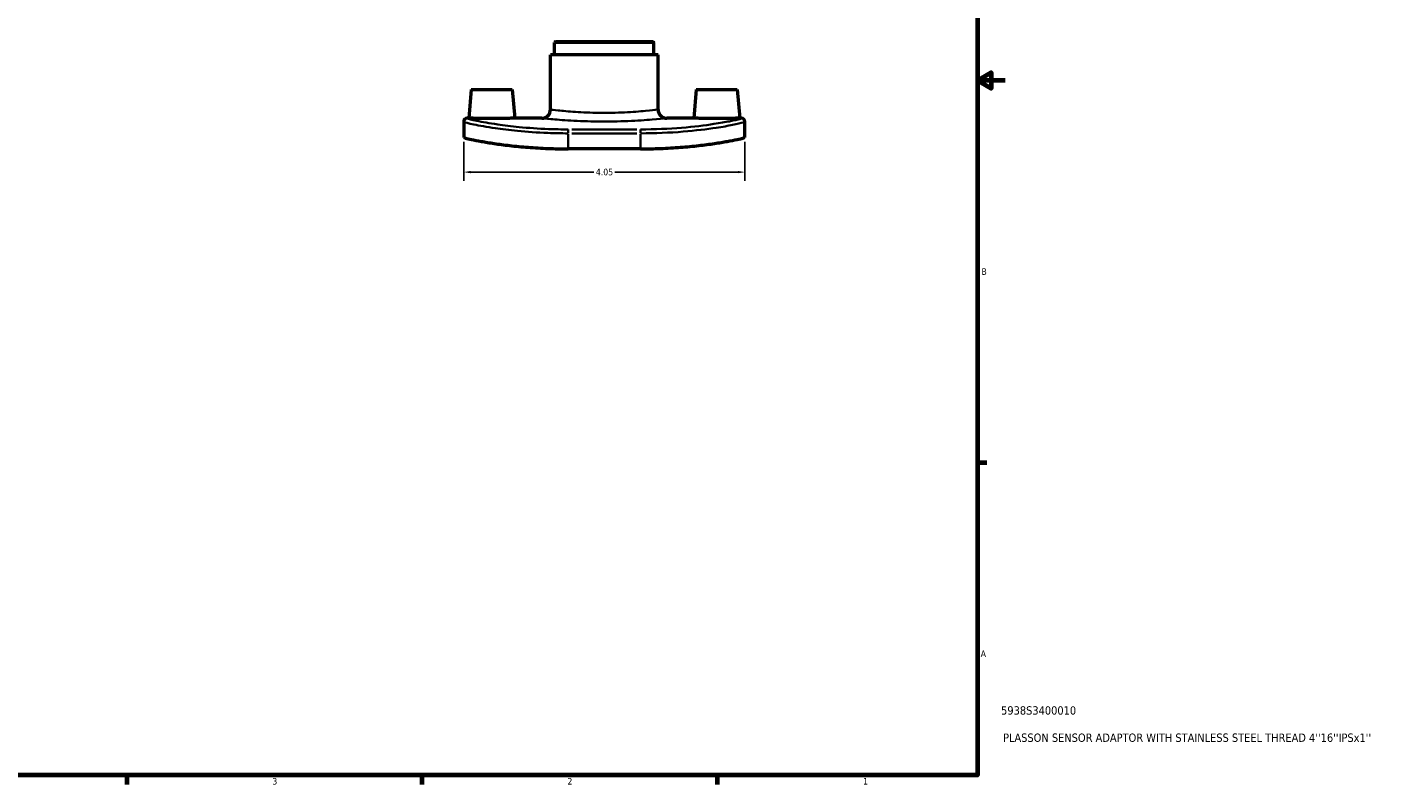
# Model space of a CAD drawing. Header units: inches. Extents: x 0.1 to 39.5, y -5.7 to 24.3.
# Tile 5 of 6: x 19.8 to 39.5, y 0.9 to 11.8. Entities that reach past the tile are written whole.
import ezdxf

# ---------------------------------------------------------------- set-up
doc = ezdxf.new("R2010")
doc.units = ezdxf.units.IN
doc.header["$MEASUREMENT"] = 0
for name, color, linetype, lineweight in [('Border (ANSI)', 7, 'Continuous', 70), ('Dimension (ANSI)', 7, 'Continuous', 25), ('Title (ANSI)', 7, 'Continuous', 50), ('Visible (ANSI)', 7, 'Continuous', 50), ('Visible Narrow (ANSI)', 7, 'Continuous', 35)]:
    doc.layers.add(name, color=color, linetype=linetype, lineweight=lineweight)
doc.styles.add('Note Text (ANSI)', font='tahoma.ttf')
doc.styles.add('Text Style29', font='tahoma.ttf')
doc.dimstyles.new('Default (ANSI)', dxfattribs={"dimtxt": 0.094488, "dimasz": 0.098425, "dimexe": 0.125, "dimexo": 0.0625, "dimgap": 0.031496, "dimtad": 0, "dimtih": 1, "dimtoh": 1, "dimrnd": 1e-08, "dimzin": 4, "dimdsep": 46, "dimtxsty": 'Note Text (ANSI)', "dimcen": 0.09, "dimdle": 0.393701, "dimclrd": 256, "dimclre": 256, "dimclrt": 5, "dimadec": 0, "dimazin": 1, "dimtfac": 1, "dimtofl": 0, "dimtmove": 0, "dimatfit": 3, "dimfxl": 1, "dimtolj": 1, "dimtzin": 4, "dimlwd": -1, "dimlwe": -1, "dimarcsym": 0})

# ---------------------------------------------------------------- blocks, each defined once
blk = doc.blocks.new('Borders Default Border')
at = {"layer": 'Border (ANSI)'}
for p, q in [((33.5, 5.5), (33.634, 5.5)), ((21.25, 1), (21.25, 0.866)), ((25.5, 1), (25.5, 0.866)), ((29.75, 1), (29.75, 0.866))]:
    blk.add_line(p, q, dxfattribs=at)
at = {"layer": 'Border (ANSI)', "flags": 128}
for points in [[(0.5, 1), (0.5, 21), (33.5, 21), (33.5, 1), (0.5, 1)], [(33.9, 11), (33.5, 11), (33.7, 11.115), (33.7, 10.885), (33.5, 11)]]:
    blk.add_lwpolyline(points, dxfattribs=at)
at = {"layer": 'Border (ANSI)', "color": 5, "true_color": 0x0000ff, "char_height": 0.0945, "attachment_point": 7, "style": 'Note Text (ANSI)'}
for s, insert in [('B', (33.558, 8.203)), ('A', (33.547, 2.703)), ('3', (23.346, 0.864)), ('2', (27.596, 0.866)), ('1', (31.854, 0.866))]:
    blk.add_mtext(s, dxfattribs=dict(at, insert=insert))
blk = doc.blocks.new('Title Blocks ANSI - Large')
at = {"layer": 'Title (ANSI)', "color": 5, "true_color": 0x0000ff, "style": 'Text Style29'}
for tag, p in [('PART_NUMBER_001', (0.341, 0.873)), ('DESCRIPTION_001', (0.369, 0.481))]:
    blk.add_attdef(tag, p, '', height=0.12, dxfattribs=at)
blk = doc.blocks.new('*D9')
at = {"layer": 'Defpoints', "color": 0, "transparency": 16777216}
for p in [(26.102, 10.181), (30.152, 10.181), (30.152, 9.682)]:
    blk.add_point(p, dxfattribs=at)
at = {"layer": 'Dimension (ANSI)', "transparency": 16777216}
for p, q in [((26.102, 10.119), (26.102, 9.557)), ((30.152, 10.119), (30.152, 9.557)), ((26.2, 9.682), (27.974, 9.682)), ((30.053, 9.682), (28.28, 9.682))]:
    blk.add_line(p, q, dxfattribs=at)
for points in [[(26.2, 9.699), (26.2, 9.666), (26.102, 9.682)], [(30.053, 9.699), (30.053, 9.666), (30.152, 9.682)]]:
    blk.add_solid(points, dxfattribs=at)
at = {"layer": 'Dimension (ANSI)', "color": 5, "transparency": 16777216, "insert": (28.005, 9.731), "char_height": 0.0945, "attachment_point": 1, "style": 'Note Text (ANSI)'}
blk.add_mtext('\\A1;4.05', dxfattribs=at)

msp = doc.modelspace()

# ---------------------------------------------------------------- linework, layer by layer
at = {"layer": 'Visible (ANSI)'}
for p, q in [((27.423, 11.562), (27.411, 11.55)), ((27.411, 11.369), (27.411, 11.55)), ((28.842, 11.55), (27.411, 11.55)), ((27.423, 11.562), (28.83, 11.562)), ((28.83, 11.562), (28.842, 11.55)), ((28.842, 11.369), (28.842, 11.55)), ((28.902, 11.369), (27.352, 11.369)), ((27.352, 10.583), (27.352, 11.369)), ((28.902, 10.583), (28.902, 11.369)), ((26.211, 10.872), (26.175, 10.458)), ((26.211, 10.872), (26.802, 10.872)), ((26.802, 10.872), (26.838, 10.458)), ((29.451, 10.872), (29.415, 10.458)), ((29.451, 10.872), (30.042, 10.872)), ((30.042, 10.872), (30.078, 10.458)), ((26.175, 10.458), (26.15, 10.458)), ((27.227, 10.458), (26.838, 10.458)), ((29.415, 10.458), (29.027, 10.458)), ((30.104, 10.458), (30.078, 10.458)), ((26.102, 10.409), (26.102, 10.41)), ((26.102, 10.409), (26.102, 10.181)), ((30.152, 10.41), (30.152, 10.409)), ((30.152, 10.181), (30.152, 10.409)), ((28.649, 10.017), (27.605, 10.017))]:
    msp.add_line(p, q, dxfattribs=at)
for centre, radius, start, end in [((26.15, 10.41), 0.0478, 90, 180), ((27.227, 10.583), 0.125, 270, 0), ((29.027, 10.583), 0.125, 180, 270), ((30.104, 10.41), 0.0478, 0, 90)]:
    msp.add_arc(centre, radius, start, end, dxfattribs=at)
for points, knots in [([(26.507, 10.452), (26.465, 10.452), (26.421, 10.452), (26.339, 10.453), (26.302, 10.454), (26.243, 10.456), (26.217, 10.457), (26.184, 10.458), (26.175, 10.458), (26.175, 10.458)], [0, 0, 0, 0, 0.317551, 0.317551, 0.635102, 0.635102, 0.952525, 0.952525, 1.269949, 1.269949, 1.269949, 1.269949]), ([(26.838, 10.458), (26.838, 10.458), (26.83, 10.458), (26.796, 10.457), (26.771, 10.456), (26.712, 10.454), (26.675, 10.453), (26.593, 10.452), (26.548, 10.452), (26.507, 10.452)], [3.809846, 3.809846, 3.809846, 3.809846, 4.127269, 4.127269, 4.444692, 4.444692, 4.762243, 4.762243, 5.079794, 5.079794, 5.079794, 5.079794]), ([(30.078, 10.458), (30.078, 10.458), (30.07, 10.458), (30.036, 10.457), (30.011, 10.456), (29.952, 10.454), (29.915, 10.453), (29.833, 10.452), (29.788, 10.452), (29.747, 10.452), (29.705, 10.452), (29.661, 10.452), (29.579, 10.453), (29.542, 10.454), (29.483, 10.456), (29.457, 10.457), (29.424, 10.458), (29.415, 10.458), (29.415, 10.458)], [3.809846, 3.809846, 3.809846, 3.809846, 4.127269, 4.127269, 4.444692, 4.444692, 4.762243, 4.762243, 5.079794, 5.079794, 5.079794, 5.397345, 5.397345, 5.714896, 5.714896, 6.03232, 6.03232, 6.349743, 6.349743, 6.349743, 6.349743]), ([(26.102, 10.181), (26.102, 10.18), (26.111, 10.177), (26.148, 10.167), (26.177, 10.16), (26.253, 10.144), (26.301, 10.135), (26.412, 10.115), (26.475, 10.104), (26.609, 10.084), (26.684, 10.074), (26.848, 10.055), (26.937, 10.047), (27.122, 10.032), (27.219, 10.026), (27.413, 10.019), (27.51, 10.017), (27.605, 10.017)], [5.87079, 5.87079, 5.87079, 5.87079, 6.595278, 6.595278, 7.319766, 7.319766, 8.044253, 8.044253, 8.768741, 8.768741, 9.487936, 9.487936, 10.207131, 10.207131, 10.926325, 10.926325, 11.64552, 11.64552, 11.64552, 11.64552]), ([(28.649, 10.017), (28.743, 10.017), (28.841, 10.019), (29.035, 10.026), (29.131, 10.032), (29.317, 10.047), (29.405, 10.055), (29.569, 10.074), (29.645, 10.084), (29.779, 10.104), (29.842, 10.115), (29.952, 10.135), (30, 10.144), (30.077, 10.16), (30.105, 10.167), (30.143, 10.177), (30.152, 10.18), (30.152, 10.181)], [23.29104, 23.29104, 23.29104, 23.29104, 24.010235, 24.010235, 24.72943, 24.72943, 25.448625, 25.448625, 26.167819, 26.167819, 26.892307, 26.892307, 27.616795, 27.616795, 28.341283, 28.341283, 29.06577, 29.06577, 29.06577, 29.06577])]:
    msp.add_open_spline(points, degree=3, knots=knots, dxfattribs=at)
at = {"layer": 'Visible Narrow (ANSI)'}
for p, q in [((26.15, 10.458), (26.15, 10.457)), ((30.104, 10.457), (30.104, 10.458)), ((27.605, 10.244), (27.605, 10.296)), ((28.597, 10.297), (27.657, 10.297)), ((28.649, 10.244), (28.649, 10.296)), ((27.605, 10.028), (27.605, 10.229)), ((27.657, 10.24), (28.597, 10.24)), ((28.649, 10.229), (28.649, 10.028))]:
    msp.add_line(p, q, dxfattribs=at)
for centre, major_axis, start_param, end_param in [((26.15, 10.409), (-0.0478, 0), 4.790929, 6.204645), ((30.104, 10.409), (0.0478, 0), 0.07854, 1.492257)]:
    msp.add_ellipse(centre, major_axis=major_axis, ratio=0.999809, start_param=start_param, end_param=end_param, dxfattribs=at)
for points, knots in [([(27.605, 10.297), (27.51, 10.297), (27.416, 10.299), (27.175, 10.308), (27.032, 10.318), (26.787, 10.342), (26.684, 10.355), (26.468, 10.386), (26.366, 10.404), (26.216, 10.435), (26.169, 10.447), (26.151, 10.455), (26.15, 10.456), (26.15, 10.457)], [0, 0, 0, 0, 0.719114, 0.719114, 1.869696, 1.869696, 2.846769, 2.846769, 4.157076, 4.157076, 5.513508, 5.513508, 5.826331, 5.826331, 5.826331, 5.826331]), ([(27.227, 10.458), (27.227, 10.458), (27.228, 10.458), (27.243, 10.456), (27.286, 10.452), (27.427, 10.439), (27.526, 10.431), (27.762, 10.417), (27.899, 10.412), (28.184, 10.409), (28.332, 10.412), (28.601, 10.423), (28.721, 10.431), (28.909, 10.446), (28.976, 10.453), (29.02, 10.458), (29.027, 10.458), (29.027, 10.458)], [2.968543, 2.968543, 2.968543, 2.968543, 3.145776, 3.145776, 3.993047, 3.993047, 4.864576, 4.864576, 5.752983, 5.752983, 6.669292, 6.669292, 7.578782, 7.578782, 8.509456, 8.509456, 8.905615, 8.905615, 8.905615, 8.905615]), ([(28.902, 10.583), (28.902, 10.583), (28.896, 10.583), (28.858, 10.578), (28.801, 10.571), (28.638, 10.555), (28.535, 10.547), (28.304, 10.536), (28.176, 10.534), (27.93, 10.537), (27.812, 10.542), (27.61, 10.555), (27.524, 10.564), (27.403, 10.577), (27.366, 10.581), (27.353, 10.583), (27.352, 10.583), (27.352, 10.583)], [-8.905615, -8.905615, -8.905615, -8.905615, -8.509456, -8.509456, -7.578782, -7.578782, -6.669292, -6.669292, -5.752983, -5.752983, -4.864576, -4.864576, -3.993047, -3.993047, -3.145776, -3.145776, -2.968543, -2.968543, -2.968543, -2.968543]), ([(30.104, 10.457), (30.104, 10.455), (30.095, 10.451), (30.05, 10.439), (30, 10.427), (29.869, 10.401), (29.793, 10.388), (29.574, 10.355), (29.415, 10.335), (29.055, 10.306), (28.852, 10.297), (28.649, 10.297)], [0, 0, 0, 0, 0.709167, 0.709167, 1.843833, 1.843833, 2.823179, 2.823179, 4.276454, 4.276454, 5.826301, 5.826301, 5.826301, 5.826301]), ([(26.102, 10.409), (26.102, 10.408), (26.103, 10.406), (26.122, 10.397), (26.17, 10.384), (26.326, 10.352), (26.431, 10.332), (26.653, 10.3), (26.761, 10.287), (27.013, 10.262), (27.161, 10.252), (27.41, 10.242), (27.507, 10.24), (27.605, 10.24)], [-5.826331, -5.826331, -5.826331, -5.826331, -5.513508, -5.513508, -4.157076, -4.157076, -2.846769, -2.846769, -1.869696, -1.869696, -0.719114, -0.719114, 0, 0, 0, 0]), ([(28.649, 10.24), (28.859, 10.24), (29.069, 10.249), (29.441, 10.28), (29.604, 10.3), (29.831, 10.334), (29.909, 10.348), (30.045, 10.376), (30.096, 10.388), (30.143, 10.402), (30.152, 10.406), (30.152, 10.409)], [-5.826301, -5.826301, -5.826301, -5.826301, -4.276454, -4.276454, -2.823179, -2.823179, -1.843833, -1.843833, -0.709167, -0.709167, 0, 0, 0, 0])]:
    msp.add_open_spline(points, degree=3, knots=knots, dxfattribs=at)

# ---------------------------------------------------------------- block references
msp.add_blockref('Borders Default Border', (0, 0))
msp.add_blockref('Title Blocks ANSI - Large', (33.5, 1)).add_auto_attribs({'PART_NUMBER_001': '5938S3400010', 'DESCRIPTION_001': "PLASSON SENSOR ADAPTOR WITH STAINLESS STEEL THREAD 4''16''IPSx1''"})

# ---------------------------------------------------------------- dimensions: what is measured, and where the dimension line sits
at = {"layer": 'Dimension (ANSI)'}
dim = msp.add_linear_dim(base=(30.152, 9.682), p1=(26.102, 10.181), p2=(30.152, 10.181), angle=180, dimstyle='Default (ANSI)', override={"dimgap": 0.031496, "dimtih": 0, "dimtoh": 0, "dimdec": 2, "dimtol": 0, "dimlim": 0, "dimtp": 0, "dimtm": 0, "dimtdec": 2, "dimatfit": 1}, dxfattribs=at)
dim.commit()
dim.dimension.update_dxf_attribs({"geometry": '*D9', "text_midpoint": (28.127, 9.682), "dimtype": 160})

doc.saveas('drawing.dxf')
